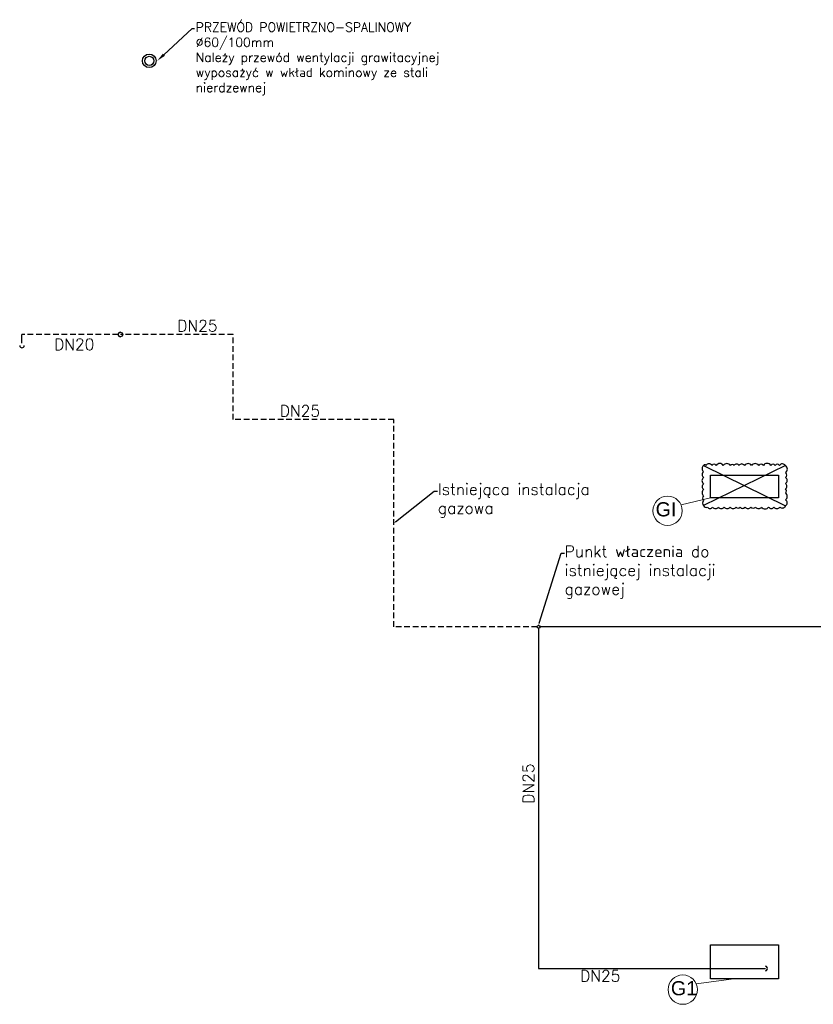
# Model space of a CAD drawing. Header units: centimetres. Extents: x 8850 to 34176, y 15581 to 20389.
# Tile 9 of 12: x 14019 to 14720, y 17853 to 18723. Entities that reach past the tile are written whole.
import ezdxf
from ezdxf import colors
from ezdxf.entities.mleader import LeaderData, LeaderLine
from ezdxf.math import Vec2, Vec3

# ---------------------------------------------------------------- set-up
doc = ezdxf.new("R2010")
doc.units = ezdxf.units.CM
doc.header["$LTSCALE"] = 0.2
doc.linetypes.add('DASHED', pattern=[0.75, 0.5, -0.25])
doc.linetypes.add('ib10_500', pattern=[1, 0.5, -0.5])
for name, color, linetype, lineweight in [('_ET-opis', 7, 'ib10_500', 5), ('_ET_GAZ', 40, 'Continuous', 30), ('_ET_OPIS', 7, 'Continuous', 20)]:
    doc.layers.add(name, color=color, linetype=linetype, lineweight=lineweight)
doc.layers.add('_ET-ZMIANA', color=1, linetype='Continuous')
doc.styles.add('ARIAL', font='arial.ttf')
doc.styles.add('SIMPLEX', font='simplex.shx', dxfattribs={"height": 12})

msp = doc.modelspace()

# ---------------------------------------------------------------- hatches: boundary and pattern name
at = {"layer": '_ET_GAZ'}
h = msp.add_hatch(dxfattribs=at)
h.set_pattern_fill('ANGLE', color=256)
h.set_pattern_definition([(0, (0, 4e-12), (0, 6.985), [5.08, -1.905]), (90, (0, 4e-12), (-6.985, 4e-16), [5.08, -1.905])])
h.paths.add_polyline_path([(14478.51, 18186.66, 1), (14476.01, 18186.66, 1)])
h = msp.add_hatch(dxfattribs=at)
h.set_pattern_fill('ANGLE', color=256)
h.set_pattern_definition([(0, (0, 0), (0, 6.985), [5.08, -1.905]), (90, (0, 0), (-6.985, 4e-16), [5.08, -1.905])])
h.paths.add_polyline_path([(14476.01, 18186.66, 1), (14478.51, 18186.66, 1)])

# ---------------------------------------------------------------- linework, layer by layer
for radius in [6, 4]:
    msp.add_circle((14133.26, 18686.66), radius)
at = {"layer": '_ET-opis', "linetype": 'Continuous'}
for p, q in [((14603.09, 18294.23), (14629.26, 18300.66)), ((14616.56, 17871.07), (14649.62, 17875.66))]:
    msp.add_line(p, q, dxfattribs=at)
for centre in [(14591.17, 18289.15), (14604.64, 17865.99)]:
    msp.add_circle(centre, 12.96, dxfattribs=at)
at = {"layer": '_ET-ZMIANA'}
for p, q in [((14623.08, 18329.21), (14695.42, 18293.4)), ((14695.42, 18329.05), (14623.08, 18293.82))]:
    msp.add_line(p, q, dxfattribs=at)
msp.add_lwpolyline([(14623.08, 18329.21, 0.520567), (14623.08, 18323.62, 0.520567), (14623.08, 18318.64, 0.520567), (14623.08, 18312.81, 0.520567), (14623.08, 18307.97, 0.520567), (14623.08, 18302.38, 0.520567), (14623.08, 18298.12, 0.520567), (14623.08, 18293.82, 0.520567), (14626.3, 18292.4, 0.520567), (14631.08, 18292.4, 0.520567), (14636.08, 18292.4, 0.520567), (14641.26, 18292.4, 0.520567), (14646.56, 18292.4, 0.520567), (14651.68, 18292.4, 0.520567), (14655.2, 18292.4, 0.520567), (14659.76, 18292.4, 0.520567), (14664.8, 18292.4, 0.520567), (14669.06, 18292.4, 0.520567), (14674.28, 18292.4, 0.520567), (14680.43, 18292.4, 0.520567), (14685.13, 18292.4, 0.520567), (14690.34, 18292.4, 0.520567), (14695.42, 18293.4, 0.520567), (14695.42, 18298.77, 0.520567), (14695.42, 18304.88, 0.520567), (14695.42, 18308.37, 0.520567), (14695.42, 18313.16, 0.520567), (14695.42, 18318.52, 0.520567), (14695.42, 18322.64, 0.520567), (14695.42, 18329.05, 0.520567), (14690.06, 18329.21, 0.520567), (14686.35, 18329.21, 0.520567), (14682.45, 18329.21, 0.520567), (14675.81, 18329.21, 0.520567), (14671.71, 18329.21, 0.520567), (14665.46, 18329.21, 0.520567), (14659.16, 18329.21, 0.520567), (14654.41, 18329.21, 0.520567), (14650.03, 18329.21, 0.520567), (14646.69, 18329.21, 0.520567), (14640.45, 18329.21, 0.520567), (14634.14, 18329.21, 0.520567), (14630.4, 18329.21, 0.520567), (14625.08, 18329.21, 0.520567)], format="xyb", close=True, dxfattribs=at)
at = {"layer": '_ET_GAZ', "linetype": 'DASHED', "ltscale": 50}
for p, q in [((14105.79, 18444.92), (14020.79, 18444.92)), ((14207.26, 18444.92), (14107.79, 18444.92)), ((14207.26, 18369.66), (14207.26, 18444.92)), ((14349.26, 18369.66), (14207.26, 18369.66)), ((14349.26, 18186.66), (14349.26, 18369.66)), ((14476.01, 18186.66), (14349.26, 18186.66))]:
    msp.add_line(p, q, dxfattribs=at)
at = {"layer": '_ET_GAZ', "linetype": 'DASHED', "ltscale": 100}
msp.add_line((14020.79, 18437.15), (14020.79, 18444.92), dxfattribs=at)
at = {"layer": '_ET_GAZ'}
msp.add_line((14477.26, 18185.41), (14477.26, 17884.66), dxfattribs=at)
at = {"layer": '_ET_GAZ', "lineweight": 30}
msp.add_line((14477.26, 17884.66), (14677.59, 17884.66), dxfattribs=at)
for points in [[(14629.26, 18320.66), (14689.26, 18320.66), (14689.26, 18300.66), (14629.26, 18300.66)], [(14629.26, 17905.66), (14689.26, 17905.66), (14689.26, 17875.66), (14629.26, 17875.66)]]:
    msp.add_lwpolyline(points, close=True, dxfattribs=at)
at = {"layer": '_ET_GAZ'}
msp.add_lwpolyline([(14933.26, 17945.66), (14933.26, 18186.66), (14478.51, 18186.66)], dxfattribs=at)
for centre, radius in [((14107.79, 18444.92), 2), ((14477.26, 18186.66), 1.25)]:
    msp.add_circle(centre, radius, dxfattribs=at)
for centre, start, end in [((14107.79, 18444.92), 90, 270), ((14020.79, 18435.15), 180, 0), ((14677.59, 17884.66), 269.94252, 90)]:
    msp.add_arc(centre, 2, start, end, dxfattribs=at)

# ---------------------------------------------------------------- texts
at = {"char_height": 10, "attachment_point": 1, "style": 'SIMPLEX'}
for s, insert in [('\\pt150;DN25', (14157.99, 18457.59)), ('\\pt150;DN20', (14049.21, 18441.13)), ('\\pt150;DN25', (14248.64, 18382.33)), ('\\pt150;DN25', (14513.96, 17883.12))]:
    msp.add_mtext_dynamic_manual_height_columns(s, width=1984.7028, gutter_width=12.5, heights=[0], dxfattribs=dict(at, insert=insert))
at = {"insert": (14463.21, 18030.26), "char_height": 10, "attachment_point": 1, "rotation": 90, "style": 'SIMPLEX'}
msp.add_mtext_dynamic_manual_height_columns('\\pt150;DN25', width=1984.7028, gutter_width=12.5, heights=[0], dxfattribs=at)
at = {"layer": '_ET-opis', "linetype": 'Continuous', "lineweight": 30, "char_height": 12.5, "attachment_point": 1, "style": 'ARIAL'}
for s, insert in [('GI', (14580.62, 18296.67)), ('G1', (14594.09, 17873.51))]:
    msp.add_mtext_dynamic_manual_height_columns(s, width=19.5933, gutter_width=1.39, heights=[0], dxfattribs=dict(at, insert=insert))

# ---------------------------------------------------------------- leaders
at = {"layer": '_ET_OPIS', "ltscale": 2}
ml = msp.add_multileader_mtext('Standard', dxfattribs=at)
ml.set_content('PRZEWÓD POWIETRZNO-SPALINOWY %%C60/100mm\\PNależy przewód wentylacji grawitacyjnej wyposażyć w wkład kominowy ze stali nierdzewnej ', color=256, style='SIMPLEX')
ml.set_leader_properties()
ml.build(insert=Vec2(0, 0))
ml.multileader.update_dxf_attribs({"dogleg_length": 2, "arrow_head_size": 8})
ctx = ml.context
ctx.base_point, ctx.char_height, ctx.arrow_head_size, ctx.landing_gap_size, ctx.plane_origin = Vec3(14173.31, 18715.11), 8, 8, 1, Vec3(14957.04, 18894.61)
notes = []
notes.append((ctx, [(1, (1, 1, 0), (14171.31, 18715.11), (1, 0), 2, [(0, [(14140.26, 18686.66)], 0, [])])]))
ctx.mtext.insert, ctx.mtext.width, ctx.mtext.defined_height, ctx.mtext.flow_direction = Vec3(14174.31, 18720.45), 242.1891, 51.02, 5
at = {"layer": '_ET_OPIS'}
ml = msp.add_multileader_mtext('Standard', dxfattribs=at)
ml.set_content('Istniejąca instalacja gazowa', color=256, style='SIMPLEX')
ml.set_leader_properties()
ml.build(insert=Vec2(0, 0))
ml.multileader.update_dxf_attribs({"dogleg_length": 30, "arrow_head_size": 2})
ctx = ml.context
ctx.base_point, ctx.char_height, ctx.arrow_head_size, ctx.landing_gap_size, ctx.plane_origin = Vec3(14388.04, 18306.41), 10, 2, 0.2, Vec3(14634.36, 18458.22)
notes.append((ctx, [(0, (1, 1, 0), (14385.04, 18306.41), (1, 0), 3, [(0, [(14349.26, 18278.16)], 0, [])])]))
ctx.mtext.insert, ctx.mtext.width, ctx.mtext.flow_direction = Vec3(14388.24, 18313.08), 152.1851, 5
ml = msp.add_multileader_mtext('Standard', dxfattribs=at)
ml.set_content('Punkt właczenia do istniejącej instalacji gazowej', color=256, style='SIMPLEX')
ml.set_leader_properties()
ml.build(insert=Vec2(0, 0))
ml.multileader.update_dxf_attribs({"dogleg_length": 30, "arrow_head_size": 2})
ctx = ml.context
ctx.base_point, ctx.char_height, ctx.arrow_head_size, ctx.landing_gap_size, ctx.plane_origin = Vec3(14500.11, 18251.53), 10, 2, 0.2, Vec3(14762.36, 18367.97)
notes.append((ctx, [(0, (1, 1, 0), (14497.11, 18251.53), (1, 0), 3, [(0, [(14477.26, 18187.91)], 0, [])])]))
ctx.mtext.insert, ctx.mtext.width, ctx.mtext.flow_direction = Vec3(14500.31, 18258.19), 148.1256, 5
for ctx, leaders in notes:
    for number, flags, end, landing, length, lines in leaders:
        leader = LeaderData()
        leader.index, (leader.has_last_leader_line, leader.has_dogleg_vector, leader.attachment_direction) = number, flags
        leader.last_leader_point, leader.dogleg_vector, leader.dogleg_length = Vec3(end), Vec3(landing), length
        for number, points, colour, breaks in lines:
            line = LeaderLine()
            line.index, line.vertices, line.color, line.breaks = number, Vec3.list(points), colors.encode_raw_color(colour), breaks
            leader.lines.append(line)
        ctx.leaders.append(leader)

doc.saveas('drawing.dxf')
